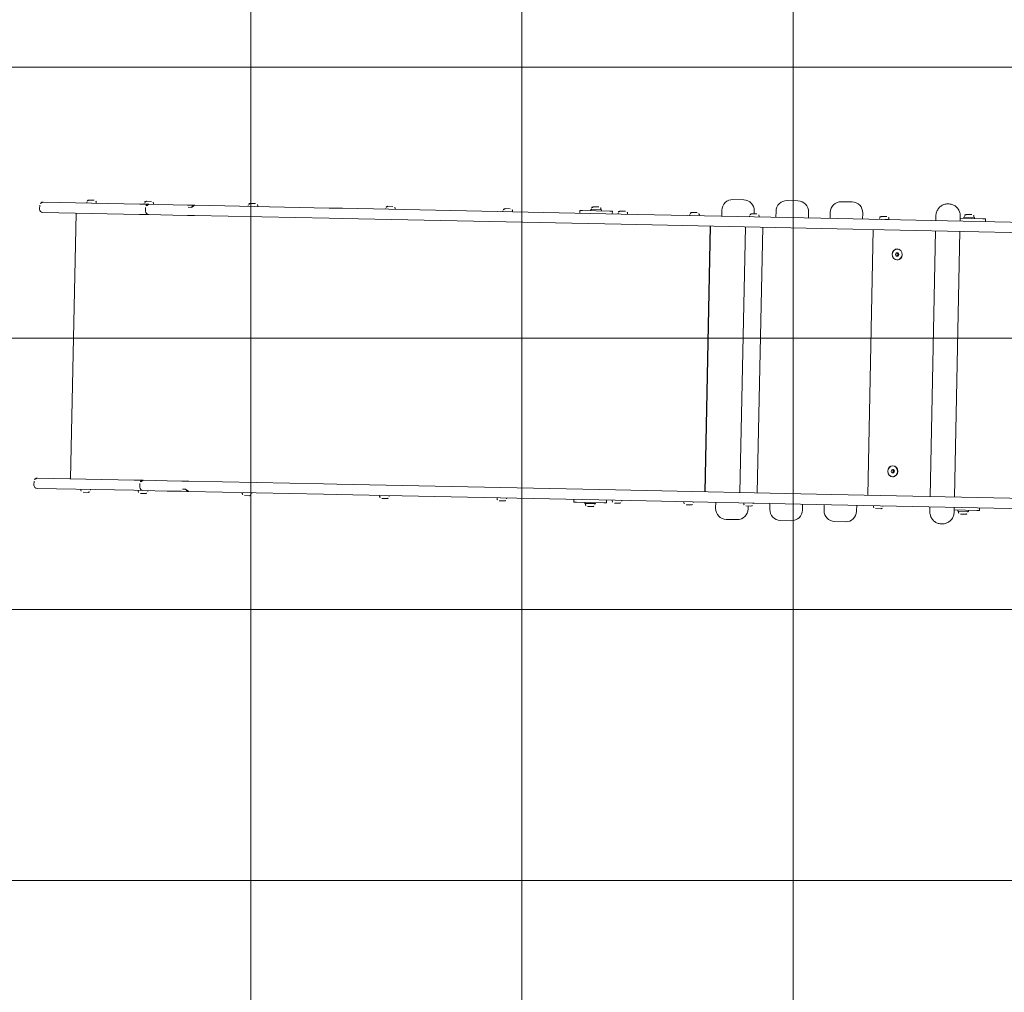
# Model space of a CAD drawing. Header units: feet. Extents: x 7493042 to 7493387, y 5986509 to 5986725.
# Tile 61 of 73: x 7493362.18 to 7493363.99, y 5986524.82 to 5986526.62. Entities that reach past the tile are written whole.
import ezdxf

# ---------------------------------------------------------------- set-up
doc = ezdxf.new("R2010")
doc.units = ezdxf.units.FT
doc.header["$MEASUREMENT"] = 0
doc.linetypes.add('ACAD_ISO03W100', pattern=[30, 12, -18])
for name, color, linetype, lineweight in [('_k_kreskowanie', 250, 'CONTINUOUS', 5), ('_k_urzadzenia', 250, 'CONTINUOUS', 13), ('_k_widok', 7, 'CONTINUOUS', 18), ('_k_wymiar', 7, 'CONTINUOUS', 13)]:
    doc.layers.add(name, color=color, linetype=linetype, lineweight=lineweight)
doc.layers.add('_k_niewidoczna', color=72, linetype='CONTINUOUS', lineweight=9, plot=False)
doc.styles.add('GENERATED_STYLE_1', font='MS Gothic.ttf')

# ---------------------------------------------------------------- blocks, each defined once
blk = doc.blocks.new('2123EPZ')
at = {"layer": '_k_urzadzenia'}
for p, q in [((-2.954794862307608, 0.2950000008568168), (-2.974794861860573, 0.2950000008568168)), ((-2.854794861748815, 0.2950000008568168), (-2.874794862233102, 0.2950000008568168)), ((-2.754794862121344, 0.2950000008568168), (-2.774794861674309, 0.2950000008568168)), ((-2.578744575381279, 0.2950000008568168), (-2.575786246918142, 0.2950000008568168)), ((-3.235281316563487, 0.2724500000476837), (-3.235281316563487, 0.2710000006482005)), ((-3.231231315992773, 0.2765000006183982), (-3.221831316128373, 0.2765000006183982)), ((-3.217781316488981, 0.2724500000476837), (-3.217781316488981, 0.2710000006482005)), ((-2.994794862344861, 0.275000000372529), (-2.994794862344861, 0.2640000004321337)), ((-2.93479486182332, 0.2695000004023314), (-2.93479486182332, 0.275000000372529)), ((-2.894794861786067, 0.275000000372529), (-2.894794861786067, 0.2640000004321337)), ((-2.834794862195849, 0.2640000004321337), (-2.834794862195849, 0.275000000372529)), ((-2.794794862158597, 0.275000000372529), (-2.794794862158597, 0.2640000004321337)), ((-2.734794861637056, 0.2640000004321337), (-2.734794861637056, 0.275000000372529)), ((-2.599698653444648, 0.2640000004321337), (-2.599698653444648, 0.2724999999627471)), ((-2.554832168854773, 0.2640000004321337), (-2.554832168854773, 0.2724999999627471)), ((-2.547046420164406, 0.2724500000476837), (-2.547046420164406, 0.2710000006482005)), ((-2.542996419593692, 0.2765000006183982), (-2.533596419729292, 0.2765000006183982)), ((-2.5295464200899, 0.2724500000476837), (-2.5295464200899, 0.2710000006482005)), ((-4.25282537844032, 0.2510000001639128), (-4.25282537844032, 0.2580000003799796)), ((-4.068281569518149, 0.2640000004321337), (-4.246825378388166, 0.2640000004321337)), ((-4.166021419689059, 0.2654500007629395), (-4.166021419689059, 0.2640000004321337)), ((-4.161971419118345, 0.2695000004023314), (-4.152571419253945, 0.2695000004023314)), ((-4.148521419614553, 0.2654500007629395), (-4.148521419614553, 0.2640000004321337)), ((-4.068281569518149, 0.2640000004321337), (-4.051519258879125, 0.2640000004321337)), ((-4.060305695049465, 0.2654500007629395), (-4.060305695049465, 0.2640000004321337)), ((-4.057519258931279, 0.2510000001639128), (-4.057519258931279, 0.2580000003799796)), ((-4.056255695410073, 0.2695000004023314), (-4.046855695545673, 0.2695000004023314)), ((-4.007040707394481, 0.2640000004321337), (-4.051519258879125, 0.2640000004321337)), ((-4.042805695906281, 0.2654500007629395), (-4.042805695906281, 0.2640000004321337)), ((-3.980202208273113, 0.2640000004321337), (-4.007040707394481, 0.2640000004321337)), ((-3.980202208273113, 0.2640000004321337), (-3.970494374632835, 0.2640000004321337)), ((-3.972424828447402, 0.2600000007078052), (-3.978866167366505, 0.2600000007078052)), ((-3.972424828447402, 0.2600000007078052), (-3.972383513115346, 0.2600000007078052)), ((-3.966723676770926, 0.2640000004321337), (-3.970494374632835, 0.2640000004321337)), ((-3.718795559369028, 0.2640000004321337), (-3.966723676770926, 0.2640000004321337)), ((-3.868257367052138, 0.2654500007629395), (-3.868257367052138, 0.2640000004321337)), ((-3.864207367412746, 0.2695000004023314), (-3.854807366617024, 0.2695000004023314)), ((-3.850757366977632, 0.2654500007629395), (-3.850757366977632, 0.2640000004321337)), ((-3.718795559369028, 0.2640000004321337), (-3.694479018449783, 0.2640000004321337)), ((-3.180141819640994, 0.2640000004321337), (-3.694479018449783, 0.2640000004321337)), ((-3.614871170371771, 0.2654500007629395), (-3.614871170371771, 0.2640000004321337)), ((-3.610821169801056, 0.2695000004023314), (-3.601421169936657, 0.2695000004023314)), ((-3.597371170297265, 0.2654500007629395), (-3.597371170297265, 0.2640000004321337)), ((-3.398302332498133, 0.2654500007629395), (-3.398302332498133, 0.2640000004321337)), ((-3.394252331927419, 0.2695000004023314), (-3.384852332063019, 0.2695000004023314)), ((-3.380802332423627, 0.2654500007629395), (-3.380802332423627, 0.2640000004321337)), ((-3.256531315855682, 0.269000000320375), (-3.251531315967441, 0.269000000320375)), ((-3.256531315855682, 0.269000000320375), (-3.256531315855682, 0.2640000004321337)), ((-3.201531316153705, 0.269000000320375), (-3.251531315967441, 0.269000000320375)), ((-3.236531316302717, 0.2710000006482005), (-3.216531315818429, 0.2710000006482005)), ((-3.236531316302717, 0.269000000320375), (-3.236531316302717, 0.2710000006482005)), ((-3.216531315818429, 0.269000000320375), (-3.216531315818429, 0.2710000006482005)), ((-3.201531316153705, 0.269000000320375), (-3.196531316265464, 0.269000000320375)), ((-3.196531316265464, 0.2640000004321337), (-3.196531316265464, 0.269000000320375)), ((-3.185832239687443, 0.2654500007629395), (-3.185832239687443, 0.2640000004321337)), ((-3.181782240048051, 0.2695000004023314), (-3.172382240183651, 0.2695000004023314)), ((-2.781124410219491, 0.2640000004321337), (-3.180141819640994, 0.2640000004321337)), ((-3.168332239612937, 0.2654500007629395), (-3.168332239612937, 0.2640000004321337)), ((-3.053544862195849, 0.2654500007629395), (-3.053544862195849, 0.2640000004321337)), ((-3.049494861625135, 0.2695000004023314), (-3.040094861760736, 0.2695000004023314)), ((-3.036044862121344, 0.2654500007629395), (-3.036044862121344, 0.2640000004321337)), ((-2.943294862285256, 0.2654500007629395), (-2.943294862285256, 0.2640000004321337)), ((-2.939244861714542, 0.2695000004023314), (-2.929844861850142, 0.2695000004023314)), ((-2.925794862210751, 0.2654500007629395), (-2.925794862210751, 0.2640000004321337)), ((-2.394989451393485, 0.2640000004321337), (-2.781124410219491, 0.2640000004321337)), ((-2.703797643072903, 0.2655570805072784), (-2.703797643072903, 0.2641070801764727)), ((-2.703797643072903, 0.2641070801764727), (-2.68629764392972, 0.2641070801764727)), ((-2.699747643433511, 0.2696070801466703), (-2.690347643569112, 0.2696070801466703)), ((-2.68629764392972, 0.2655570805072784), (-2.68629764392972, 0.2641070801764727)), ((-2.513296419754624, 0.269000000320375), (-2.554832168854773, 0.269000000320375)), ((-2.548296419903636, 0.2710000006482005), (-2.528296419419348, 0.2710000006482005)), ((-2.548296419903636, 0.269000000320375), (-2.548296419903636, 0.2710000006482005)), ((-2.528296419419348, 0.269000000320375), (-2.528296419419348, 0.2710000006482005)), ((-2.513296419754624, 0.269000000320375), (-2.508296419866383, 0.269000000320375)), ((-2.508296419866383, 0.2640000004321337), (-2.508296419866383, 0.269000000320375)), ((-4.246825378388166, 0.2450000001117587), (-4.068281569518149, 0.2450000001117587)), ((-4.185601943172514, -0.2449999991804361), (-4.185601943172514, 0.2450000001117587)), ((-4.051519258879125, 0.2450000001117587), (-4.068281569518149, 0.2450000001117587)), ((-4.051519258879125, 0.2450000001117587), (-4.007040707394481, 0.2450000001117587)), ((-4.007040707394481, 0.2450000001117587), (-3.980202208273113, 0.2450000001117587)), ((-3.967125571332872, 0.2450000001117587), (-3.980202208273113, 0.2450000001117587)), ((-3.967125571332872, 0.2450000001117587), (-3.718795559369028, 0.2450000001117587)), ((-3.694479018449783, 0.2450000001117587), (-3.718795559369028, 0.2450000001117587)), ((-3.694479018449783, 0.2450000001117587), (-3.180141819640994, 0.2450000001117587)), ((-3.180141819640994, 0.2450000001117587), (-2.781124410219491, 0.2450000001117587)), ((-3.015544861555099, -0.2449999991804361), (-3.015544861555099, 0.2450000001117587)), ((-3.014794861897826, 0.2450000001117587), (-3.014794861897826, -0.2449999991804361)), ((-2.95054486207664, -0.2449999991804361), (-2.95054486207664, 0.2450000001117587)), ((-2.918544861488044, -0.2449999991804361), (-2.918544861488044, 0.2450000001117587)), ((-2.781124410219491, 0.2450000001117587), (-2.394989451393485, 0.2450000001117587)), ((-2.714794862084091, -0.2449999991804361), (-2.714794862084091, 0.2450000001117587)), ((-2.599698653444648, -0.2449999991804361), (-2.599698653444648, 0.2450000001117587)), ((-2.554832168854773, -0.2449999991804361), (-2.554832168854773, 0.2450000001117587)), ((-3.015544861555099, 0.2300000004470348), (-3.014794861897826, 0.2300000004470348)), ((-3.015544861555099, 0.2200000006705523), (-3.014794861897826, 0.2200000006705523)), ((-2.672783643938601, 0.1999045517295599), (-2.671289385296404, 0.2029511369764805)), ((-2.671139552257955, 0.1969534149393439), (-2.672783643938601, 0.1999045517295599)), ((-2.671289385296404, 0.2029511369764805), (-2.668151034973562, 0.2030465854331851)), ((-2.668366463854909, 0.2000954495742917), (-2.669979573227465, 0.2029909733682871)), ((-2.669860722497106, 0.1970488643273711), (-2.668366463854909, 0.2000954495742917)), ((-2.669645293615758, 0.2099999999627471), (-2.669856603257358, 0.2099999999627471)), ((-2.666506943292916, 0.2000954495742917), (-2.668366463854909, 0.2000954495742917)), ((-2.668151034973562, 0.2030465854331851), (-2.666506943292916, 0.2000954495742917)), ((-2.666506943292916, 0.2000954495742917), (-2.668001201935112, 0.1970488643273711)), ((-2.671170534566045, 0.1970090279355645), (-2.669860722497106, 0.1970488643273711)), ((-2.668001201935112, 0.1970488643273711), (-2.671139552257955, 0.1969534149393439)), ((-2.668001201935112, 0.1970488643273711), (-2.669860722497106, 0.1970488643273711)), ((-2.669645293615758, 0.1900000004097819), (-2.669856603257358, 0.1900000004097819)), ((-2.672780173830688, -0.2001887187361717), (-2.671360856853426, -0.1970988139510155)), ((-2.671360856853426, -0.1970988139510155), (-2.668225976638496, -0.1969100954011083)), ((-2.668369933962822, -0.1998112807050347), (-2.670021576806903, -0.1970181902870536)), ((-2.669645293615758, -0.1899999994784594), (-2.669856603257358, -0.1899999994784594)), ((-2.668225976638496, -0.1969100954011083), (-2.666510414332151, -0.1998112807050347)), ((-2.671064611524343, -0.2030899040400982), (-2.672780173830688, -0.2001887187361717)), ((-2.671128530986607, -0.2029818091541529), (-2.669789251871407, -0.202901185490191)), ((-2.667929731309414, -0.202901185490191), (-2.671064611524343, -0.2030899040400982)), ((-2.669645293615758, -0.2099999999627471), (-2.669856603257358, -0.2099999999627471)), ((-2.669789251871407, -0.202901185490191), (-2.668369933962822, -0.1998112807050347)), ((-2.667929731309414, -0.202901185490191), (-2.669789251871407, -0.202901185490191)), ((-2.666510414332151, -0.1998112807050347), (-2.668369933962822, -0.1998112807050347)), ((-2.666510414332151, -0.1998112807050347), (-2.667929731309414, -0.202901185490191)), ((-4.25282537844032, -0.257999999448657), (-4.25282537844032, -0.2509999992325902)), ((-4.246825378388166, -0.2449999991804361), (-4.068281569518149, -0.2449999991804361)), ((-4.051519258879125, -0.2449999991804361), (-4.068281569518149, -0.2449999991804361)), ((-4.057519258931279, -0.257999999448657), (-4.057519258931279, -0.2509999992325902)), ((-4.051519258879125, -0.2449999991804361), (-4.007040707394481, -0.2449999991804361)), ((-4.007040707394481, -0.2449999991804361), (-3.980202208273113, -0.2449999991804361)), ((-3.967125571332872, -0.2449999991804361), (-3.980202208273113, -0.2449999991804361)), ((-3.967125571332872, -0.2449999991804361), (-3.718795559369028, -0.2449999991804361)), ((-3.694479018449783, -0.2449999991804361), (-3.718795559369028, -0.2449999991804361)), ((-3.694479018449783, -0.2449999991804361), (-3.180141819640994, -0.2449999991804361)), ((-3.180141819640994, -0.2449999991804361), (-2.781124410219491, -0.2449999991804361)), ((-2.781124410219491, -0.2449999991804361), (-2.394989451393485, -0.2449999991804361)), ((-4.068281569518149, -0.2639999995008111), (-4.246825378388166, -0.2639999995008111)), ((-4.166021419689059, -0.2654499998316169), (-4.166021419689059, -0.2639999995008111)), ((-4.152571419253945, -0.2694999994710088), (-4.161971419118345, -0.2694999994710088)), ((-4.148521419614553, -0.2654499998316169), (-4.148521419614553, -0.2639999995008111)), ((-4.068281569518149, -0.2639999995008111), (-4.051519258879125, -0.2639999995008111)), ((-4.060305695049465, -0.2654499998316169), (-4.060305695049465, -0.2639999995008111)), ((-4.046855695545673, -0.2694999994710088), (-4.056255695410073, -0.2694999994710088)), ((-4.007040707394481, -0.2639999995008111), (-4.051519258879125, -0.2639999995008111)), ((-4.042805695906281, -0.2654499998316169), (-4.042805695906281, -0.2639999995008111)), ((-3.980202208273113, -0.2639999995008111), (-4.007040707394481, -0.2639999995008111)), ((-3.980202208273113, -0.2639999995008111), (-3.970494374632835, -0.2639999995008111)), ((-3.972424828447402, -0.2599999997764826), (-3.978866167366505, -0.2599999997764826)), ((-3.972424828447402, -0.2599999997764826), (-3.972383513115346, -0.2599999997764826)), ((-3.966723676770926, -0.2639999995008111), (-3.970494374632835, -0.2639999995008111)), ((-3.718795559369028, -0.2639999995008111), (-3.966723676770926, -0.2639999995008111)), ((-3.868257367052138, -0.2654499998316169), (-3.868257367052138, -0.2639999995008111)), ((-3.854807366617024, -0.2694999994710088), (-3.864207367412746, -0.2694999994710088)), ((-3.850757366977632, -0.2654499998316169), (-3.850757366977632, -0.2639999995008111)), ((-3.718795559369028, -0.2639999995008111), (-3.694479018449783, -0.2639999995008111)), ((-3.180141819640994, -0.2639999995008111), (-3.694479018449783, -0.2639999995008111)), ((-3.614871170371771, -0.2654499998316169), (-3.614871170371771, -0.2639999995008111)), ((-3.601421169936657, -0.2694999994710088), (-3.610821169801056, -0.2694999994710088)), ((-3.597371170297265, -0.2654499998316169), (-3.597371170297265, -0.2639999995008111)), ((-3.398302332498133, -0.2654499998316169), (-3.398302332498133, -0.2639999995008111)), ((-3.384852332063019, -0.2694999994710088), (-3.394252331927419, -0.2694999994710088)), ((-3.380802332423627, -0.2654499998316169), (-3.380802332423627, -0.2639999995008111)), ((-3.256531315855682, -0.2639999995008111), (-3.256531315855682, -0.2689999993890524)), ((-3.251531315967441, -0.2689999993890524), (-3.256531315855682, -0.2689999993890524)), ((-3.251531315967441, -0.2689999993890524), (-3.201531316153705, -0.2689999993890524)), ((-3.236531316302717, -0.2689999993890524), (-3.236531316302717, -0.2709999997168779)), ((-3.216531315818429, -0.2709999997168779), (-3.236531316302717, -0.2709999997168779)), ((-3.235281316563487, -0.2724500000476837), (-3.235281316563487, -0.2709999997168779)), ((-3.217781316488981, -0.2724500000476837), (-3.217781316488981, -0.2709999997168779)), ((-3.216531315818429, -0.2689999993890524), (-3.216531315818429, -0.2709999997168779)), ((-3.196531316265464, -0.2689999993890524), (-3.201531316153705, -0.2689999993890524)), ((-3.196531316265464, -0.2689999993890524), (-3.196531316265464, -0.2639999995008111)), ((-3.185832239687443, -0.2654499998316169), (-3.185832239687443, -0.2639999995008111)), ((-3.172382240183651, -0.2694999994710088), (-3.181782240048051, -0.2694999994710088)), ((-2.781124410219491, -0.2639999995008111), (-3.180141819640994, -0.2639999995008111)), ((-3.168332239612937, -0.2654499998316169), (-3.168332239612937, -0.2639999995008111)), ((-3.053544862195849, -0.2654499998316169), (-3.053544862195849, -0.2639999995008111)), ((-3.040094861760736, -0.2694999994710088), (-3.049494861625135, -0.2694999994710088)), ((-3.036044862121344, -0.2654499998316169), (-3.036044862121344, -0.2639999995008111)), ((-2.994794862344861, -0.2639999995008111), (-2.994794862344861, -0.2749999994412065)), ((-2.943294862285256, -0.2654499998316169), (-2.943294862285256, -0.2639999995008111)), ((-2.929844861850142, -0.2694999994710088), (-2.939244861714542, -0.2694999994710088)), ((-2.93479486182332, -0.2749999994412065), (-2.93479486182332, -0.2694999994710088)), ((-2.925794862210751, -0.2654499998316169), (-2.925794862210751, -0.2639999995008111)), ((-2.894794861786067, -0.2639999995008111), (-2.894794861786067, -0.2749999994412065)), ((-2.834794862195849, -0.2749999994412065), (-2.834794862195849, -0.2639999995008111)), ((-2.794794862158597, -0.2639999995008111), (-2.794794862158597, -0.2749999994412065)), ((-2.394989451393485, -0.2639999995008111), (-2.781124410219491, -0.2639999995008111)), ((-2.734794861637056, -0.2749999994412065), (-2.734794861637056, -0.2639999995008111)), ((-2.703798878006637, -0.2654499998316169), (-2.703798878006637, -0.2639999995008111)), ((-2.690348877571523, -0.2694999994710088), (-2.699748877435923, -0.2694999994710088)), ((-2.686298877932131, -0.2654499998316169), (-2.686298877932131, -0.2639999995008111)), ((-2.599698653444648, -0.2724999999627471), (-2.599698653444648, -0.2639999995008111)), ((-2.554832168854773, -0.2724999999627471), (-2.554832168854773, -0.2639999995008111)), ((-2.554832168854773, -0.2689999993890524), (-2.513296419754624, -0.2689999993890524)), ((-2.548296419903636, -0.2709999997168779), (-2.548296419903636, -0.2689999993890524)), ((-2.548296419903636, -0.2709999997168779), (-2.528296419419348, -0.2709999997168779)), ((-2.547046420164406, -0.2724500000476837), (-2.547046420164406, -0.2709999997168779)), ((-2.5295464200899, -0.2724500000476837), (-2.5295464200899, -0.2709999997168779)), ((-2.528296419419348, -0.2709999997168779), (-2.528296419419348, -0.2689999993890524)), ((-2.508296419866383, -0.2689999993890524), (-2.513296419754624, -0.2689999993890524)), ((-2.508296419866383, -0.2689999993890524), (-2.508296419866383, -0.2639999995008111)), ((-3.221831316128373, -0.2764999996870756), (-3.231231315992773, -0.2764999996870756)), ((-2.533596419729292, -0.2764999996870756), (-2.542996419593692, -0.2764999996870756)), ((-2.974794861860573, -0.2949999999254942), (-2.954794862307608, -0.2949999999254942)), ((-2.874794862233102, -0.2949999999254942), (-2.854794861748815, -0.2949999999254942)), ((-2.774794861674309, -0.2949999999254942), (-2.754794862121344, -0.2949999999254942)), ((-2.578744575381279, -0.2949999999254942), (-2.575786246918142, -0.2949999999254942))]:
    blk.add_line(p, q, dxfattribs=at)
for centre, radius, start, end in [((-2.974794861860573, 0.275000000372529), 0.01999999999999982, 90, 180), ((-2.954794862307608, 0.275000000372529), 0.0199999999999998, 0, 90), ((-2.874794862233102, 0.275000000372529), 0.01999999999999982, 90, 180), ((-2.854794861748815, 0.275000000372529), 0.01999999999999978, 0, 90), ((-2.774794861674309, 0.275000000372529), 0.01999999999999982, 90, 180), ((-2.754794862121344, 0.275000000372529), 0.01999999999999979, 0, 90), ((-3.231231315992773, 0.2724500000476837), 0.004050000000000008, 90, 180), ((-3.221831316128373, 0.2724500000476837), 0.00405000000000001, 0, 90), ((-2.542996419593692, 0.2724500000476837), 0.004050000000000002, 90, 180), ((-2.533596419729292, 0.2724500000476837), 0.004050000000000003, 0, 90), ((-4.246825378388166, 0.2580000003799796), 0.006000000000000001, 90, 180), ((-4.161971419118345, 0.2654500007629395), 0.004050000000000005, 90, 180), ((-4.152571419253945, 0.2654500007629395), 0.004050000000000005, 0, 90), ((-4.056255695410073, 0.2654500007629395), 0.004050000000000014, 90, 180), ((-4.051519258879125, 0.2580000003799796), 0.006000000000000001, 90, 180), ((-4.046855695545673, 0.2654500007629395), 0.004050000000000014, 0, 90), ((-3.864207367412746, 0.2654500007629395), 0.004049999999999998, 90, 180), ((-3.854807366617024, 0.2654500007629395), 0.004050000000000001, 0, 90), ((-3.610821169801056, 0.2654500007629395), 0.004050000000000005, 90, 180), ((-3.601421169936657, 0.2654500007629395), 0.004050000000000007, 0, 90), ((-3.394252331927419, 0.2654500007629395), 0.004050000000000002, 90, 180), ((-3.384852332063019, 0.2654500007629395), 0.004050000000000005, 0, 90), ((-3.181782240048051, 0.2654500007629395), 0.004050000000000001, 90, 180), ((-3.172382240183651, 0.2654500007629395), 0.004050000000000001, 0, 90), ((-3.049494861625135, 0.2654500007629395), 0.00405000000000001, 90, 180), ((-3.040094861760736, 0.2654500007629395), 0.00405000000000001, 0, 90), ((-2.939244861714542, 0.2654500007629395), 0.004050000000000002, 90, 180), ((-2.929844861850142, 0.2654500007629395), 0.004050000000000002, 0, 90), ((-2.699747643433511, 0.2655570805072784), 0.004050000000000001, 90, 180), ((-2.700447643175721, 0.263707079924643), 0.0004000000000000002, 47.07957429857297, 90), ((-2.690347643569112, 0.2655570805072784), 0.004050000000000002, 0, 90), ((-2.689647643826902, 0.263707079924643), 0.0004000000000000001, 90, 132.920425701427), ((-4.246825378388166, 0.2510000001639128), 0.006000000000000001, 180, 270), ((-4.051519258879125, 0.2510000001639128), 0.006000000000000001, 180, 270), ((-4.246825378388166, -0.2509999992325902), 0.006000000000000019, 90, 180), ((-4.051519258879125, -0.2509999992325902), 0.006000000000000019, 90, 180), ((-4.246825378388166, -0.257999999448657), 0.006000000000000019, 180, 270), ((-4.161971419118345, -0.2654499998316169), 0.004049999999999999, 180, 270), ((-4.152571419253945, -0.2654499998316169), 0.004049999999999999, 270, 0), ((-4.056255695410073, -0.2654499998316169), 0.004050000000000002, 180, 270), ((-4.051519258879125, -0.257999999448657), 0.006000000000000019, 180, 270), ((-4.046855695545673, -0.2654499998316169), 0.004050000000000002, 270, 0), ((-3.864207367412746, -0.2654499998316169), 0.004050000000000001, 180, 270), ((-3.854807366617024, -0.2654499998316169), 0.004049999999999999, 270, 0), ((-3.610821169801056, -0.2654499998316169), 0.004050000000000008, 180, 270), ((-3.601421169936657, -0.2654499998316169), 0.004050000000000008, 270, 0), ((-3.394252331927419, -0.2654499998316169), 0.004050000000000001, 180, 270), ((-3.384852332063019, -0.2654499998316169), 0.004050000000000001, 270, 0), ((-3.181782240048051, -0.2654499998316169), 0.004049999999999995, 180, 270), ((-3.172382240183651, -0.2654499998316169), 0.004049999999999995, 270, 0), ((-3.049494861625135, -0.2654499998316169), 0.004050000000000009, 180, 270), ((-3.040094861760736, -0.2654499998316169), 0.004050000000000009, 270, 0), ((-2.939244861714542, -0.2654499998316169), 0.004050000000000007, 180, 270), ((-2.929844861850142, -0.2654499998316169), 0.004050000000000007, 270, 0), ((-2.699748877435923, -0.2654499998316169), 0.004050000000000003, 180, 270), ((-2.690348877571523, -0.2654499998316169), 0.004050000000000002, 270, 0), ((-3.231231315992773, -0.2724500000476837), 0.004050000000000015, 180, 270), ((-3.221831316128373, -0.2724500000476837), 0.004050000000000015, 270, 0), ((-2.974794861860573, -0.2749999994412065), 0.01999999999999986, 180, 270), ((-2.954794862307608, -0.2749999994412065), 0.01999999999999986, 270, 0), ((-2.874794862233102, -0.2749999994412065), 0.01999999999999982, 180, 270), ((-2.854794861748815, -0.2749999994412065), 0.01999999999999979, 270, 0), ((-2.774794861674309, -0.2749999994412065), 0.01999999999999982, 180, 270), ((-2.754794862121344, -0.2749999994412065), 0.01999999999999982, 270, 0), ((-2.542996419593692, -0.2724500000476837), 0.004050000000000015, 180, 270), ((-2.533596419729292, -0.2724500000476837), 0.004050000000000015, 270, 0)]:
    blk.add_arc(centre, radius, start, end, dxfattribs=at)
for centre, major_axis, ratio, start_param, end_param in [((-3.966905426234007, 0.257975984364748), (0.0003166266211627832, 0.005910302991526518), 0.9958386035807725, 1.200249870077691, 1.27508317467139), ((-2.669856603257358, 0.2000000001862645), (4.395789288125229e-17, -0.0100000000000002), 0.9063077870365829, 3.141592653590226, 6.283185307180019), ((-2.670067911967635, 0.2000000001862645), (-6.017825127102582e-15, 0.01024999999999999), 0.9063077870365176, 5.698022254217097, 6.260436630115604), ((-2.670067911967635, 0.2000000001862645), (6.027955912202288e-15, -0.01024999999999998), 0.9063077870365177, 0.02274867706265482, 0.5851630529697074), ((-2.669856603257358, -0.1999999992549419), (5.287437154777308e-17, -0.01000000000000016), 0.9063077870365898, 3.141592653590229, 6.283185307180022), ((-2.670067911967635, -0.1999999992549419), (-6.011302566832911e-15, 0.01025000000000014), 0.9063077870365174, 5.698022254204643, 6.260436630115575), ((-2.670067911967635, -0.1999999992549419), (6.016853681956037e-15, -0.0102499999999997), 0.9063077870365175, 0.0227486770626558, 0.5851630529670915), ((-3.966905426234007, -0.2579759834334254), (0.0003166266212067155, -0.005910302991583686), 0.9958386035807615, 5.008102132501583, 5.082935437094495)]:
    blk.add_ellipse(centre, major_axis=major_axis, ratio=ratio, start_param=start_param, end_param=end_param, dxfattribs=at)
for centre, major_axis, ratio in [((-2.669645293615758, 0.2000000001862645), (9.66677911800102e-19, -0.01025000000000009), 0.9063077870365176), ((-2.669645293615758, 0.2000000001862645), (9.133423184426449e-15, -0.01000000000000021), 0.9063077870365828), ((-2.669645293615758, -0.1999999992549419), (9.66677911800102e-19, -0.01025000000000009), 0.9063077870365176), ((-2.669645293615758, -0.1999999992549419), (9.308803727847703e-15, -0.01000000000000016), 0.9063077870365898)]:
    blk.add_ellipse(centre, major_axis=major_axis, ratio=ratio, dxfattribs=at)
for points, knots in [([(-2.599698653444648, 0.2724999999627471), (-2.599698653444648, 0.2747973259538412), (-2.599369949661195, 0.2770946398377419), (-2.598074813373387, 0.2814927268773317), (-2.597108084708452, 0.2835934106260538), (-2.594599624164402, 0.2874029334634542), (-2.593057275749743, 0.28911127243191), (-2.589517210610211, 0.2919491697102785), (-2.587519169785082, 0.2930772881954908), (-2.583300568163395, 0.2945896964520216), (-2.581086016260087, 0.2949856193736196), (-2.578826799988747, 0.2949998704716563), (-2.578785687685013, 0.2950000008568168), (-2.578744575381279, 0.2950000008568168)], [4.71238898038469, 4.71238898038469, 4.71238898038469, 4.71238898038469, 5.026548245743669, 5.026548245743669, 5.340707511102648, 5.340707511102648, 5.654866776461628, 5.654866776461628, 5.969026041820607, 5.969026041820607, 6.277468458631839, 6.277468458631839, 6.283185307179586, 6.283185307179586, 6.283185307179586, 6.283185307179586]), ([(-2.554832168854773, 0.2724999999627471), (-2.554832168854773, 0.2747973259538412), (-2.555160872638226, 0.2770946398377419), (-2.556456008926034, 0.2814927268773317), (-2.557422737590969, 0.2835934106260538), (-2.559931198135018, 0.2874029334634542), (-2.561473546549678, 0.28911127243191), (-2.56501361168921, 0.2919491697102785), (-2.567011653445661, 0.2930772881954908), (-2.571230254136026, 0.2945896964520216), (-2.573444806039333, 0.2949856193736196), (-2.575704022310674, 0.2949998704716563), (-2.575745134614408, 0.2950000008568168), (-2.575786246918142, 0.2950000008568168)], [4.71238898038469, 4.71238898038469, 4.71238898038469, 4.71238898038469, 5.026548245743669, 5.026548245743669, 5.340707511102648, 5.340707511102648, 5.654866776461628, 5.654866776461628, 5.969026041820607, 5.969026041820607, 6.277468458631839, 6.277468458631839, 6.283185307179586, 6.283185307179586, 6.283185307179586, 6.283185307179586]), ([(-3.972277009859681, 0.2604101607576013), (-3.972083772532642, 0.2608398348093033), (-3.971839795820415, 0.2612453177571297), (-3.971267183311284, 0.2619873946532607), (-3.97093865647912, 0.2623240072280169), (-3.970216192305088, 0.2629133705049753), (-3.969822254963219, 0.2631661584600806), (-3.968989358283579, 0.263576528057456), (-3.968550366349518, 0.2637341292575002), (-3.967648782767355, 0.2639458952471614), (-3.967186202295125, 0.2640000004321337), (-3.966723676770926, 0.2640000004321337)], [0.2061710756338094, 0.2061710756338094, 0.2061710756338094, 0.2061710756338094, 0.3238533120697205, 0.3238533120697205, 0.4415355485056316, 0.4415355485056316, 0.5592177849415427, 0.5592177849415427, 0.6769000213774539, 0.6769000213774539, 0.794582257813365, 0.794582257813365, 0.794582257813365, 0.794582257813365]), ([(-3.972277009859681, -0.2604101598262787), (-3.972083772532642, -0.2608398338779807), (-3.971839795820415, -0.2612453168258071), (-3.971267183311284, -0.2619873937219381), (-3.97093865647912, -0.2623240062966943), (-3.970216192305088, -0.2629133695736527), (-3.969822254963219, -0.263166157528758), (-3.968989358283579, -0.2635765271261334), (-3.968550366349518, -0.2637341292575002), (-3.967648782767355, -0.2639458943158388), (-3.967186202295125, -0.2639999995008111), (-3.966723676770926, -0.2639999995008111)], [0.2061710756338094, 0.2061710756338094, 0.2061710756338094, 0.2061710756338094, 0.3238533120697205, 0.3238533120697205, 0.4415355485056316, 0.4415355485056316, 0.5592177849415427, 0.5592177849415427, 0.6769000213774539, 0.6769000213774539, 0.794582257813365, 0.794582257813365, 0.794582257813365, 0.794582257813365]), ([(-2.578744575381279, -0.2949999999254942), (-2.580936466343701, -0.2949999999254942), (-2.583127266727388, -0.2946271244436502), (-2.587295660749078, -0.2931802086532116), (-2.589269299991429, -0.2920997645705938), (-2.592818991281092, -0.2893446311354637), (-2.594386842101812, -0.287660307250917), (-2.596950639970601, -0.2838893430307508), (-2.597947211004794, -0.2818032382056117), (-2.599303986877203, -0.2774247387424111), (-2.599664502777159, -0.2751324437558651), (-2.599697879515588, -0.2727235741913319), (-2.599698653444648, -0.2726117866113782), (-2.599698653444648, -0.2724999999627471)], [3.141592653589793, 3.141592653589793, 3.141592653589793, 3.141592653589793, 3.446383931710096, 3.446383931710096, 3.754624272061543, 3.754624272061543, 4.068783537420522, 4.068783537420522, 4.382942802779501, 4.382942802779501, 4.697102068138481, 4.697102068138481, 4.71238898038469, 4.71238898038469, 4.71238898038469, 4.71238898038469]), ([(-2.575786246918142, -0.2949999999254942), (-2.573594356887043, -0.2949999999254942), (-2.571403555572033, -0.2946271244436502), (-2.567235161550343, -0.2931802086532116), (-2.565261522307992, -0.2920997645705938), (-2.561711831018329, -0.2893446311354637), (-2.560143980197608, -0.287660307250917), (-2.55758018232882, -0.2838893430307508), (-2.556583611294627, -0.2818032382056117), (-2.555226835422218, -0.2774247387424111), (-2.554866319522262, -0.2751324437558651), (-2.554832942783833, -0.2727235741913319), (-2.554832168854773, -0.2726117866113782), (-2.554832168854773, -0.2724999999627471)], [3.141592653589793, 3.141592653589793, 3.141592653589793, 3.141592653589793, 3.446383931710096, 3.446383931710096, 3.754624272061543, 3.754624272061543, 4.068783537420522, 4.068783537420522, 4.382942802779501, 4.382942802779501, 4.697102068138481, 4.697102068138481, 4.71238898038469, 4.71238898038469, 4.71238898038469, 4.71238898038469])]:
    blk.add_open_spline(points, degree=3, knots=knots, dxfattribs=at)
at = {"layer": '_k_widok', "linetype": 'ACAD_ISO03W100', "ltscale": 0.02}
blk.add_lwpolyline([(-3.064794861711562, -1.794999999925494, -0.2205930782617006), (-4.209800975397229, -1.263999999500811), (-4.25282537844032, -1.263999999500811, -0.4142135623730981), (-5.25282537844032, -0.2639999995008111), (-5.25282537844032, 0.2640000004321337, -0.414213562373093), (-4.25282537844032, 1.264000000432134), (-4.209800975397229, 1.264000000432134, -0.2205930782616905), (-3.064794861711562, 1.795000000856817), (-1.5, 1.795000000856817, -0.4142135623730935), (0, 0.2950000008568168), (0, -0.2949999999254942, -0.4142135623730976), (-1.5, -1.794999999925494)], format="xyb", close=True, dxfattribs=at)
at = {"layer": '_k_niewidoczna', "color": 1, "lineweight": 20, "insert": (-3.304798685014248, -0.4299453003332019), "char_height": 0.24, "width": 11.63444291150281, "attachment_point": 1, "line_spacing_factor": 1.55, "style": 'GENERATED_STYLE_1', "bg_fill": 2}
blk.add_mtext('\\A1;{\\f@MS Gothic|b0|i0|c238|p49;\\C256;\\P\\pi-0.24,l0.24,t0.24,1.2;^I^I2123EPZ\\P\\pi-0.96,l0.96,t0.96,1.2;^I}', dxfattribs=at)
blk = doc.blocks.new('siatka_1')
at = {"layer": '_k_kreskowanie', "color": 250}
for p, q in [((7500232.902377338, 5968339.539885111), (7500232.902377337, 5968351.739885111)), ((7500233.402377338, 5968339.539885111), (7500233.402377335, 5968351.739885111)), ((7500233.902377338, 5968339.539885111), (7500233.902377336, 5968351.739885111)), ((7500234.402377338, 5968339.539885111), (7500234.402377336, 5968351.739885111)), ((7500226.202377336, 5968343.739885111), (7500236.402377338, 5968343.739885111)), ((7500226.202377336, 5968343.239885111), (7500236.402377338, 5968343.239885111)), ((7500226.202377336, 5968342.739885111), (7500236.402377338, 5968342.739885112))]:
    blk.add_line(p, q, dxfattribs=at)

msp = doc.modelspace()

# ---------------------------------------------------------------- block references
at = {"layer": '_k_wymiar', "rotation": 358.818977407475}
msp.add_blockref('2123EPZ', (7493366.459337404, 5986525.929319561), dxfattribs=at)

# ---------------------------------------------------------------- next in the draw order: block references
at = {"layer": '_k_kreskowanie', "rotation": 270}
msp.add_blockref('siatka_1', (1525019.862328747, 13486759.43207332), dxfattribs=at)

doc.saveas('drawing.dxf')
